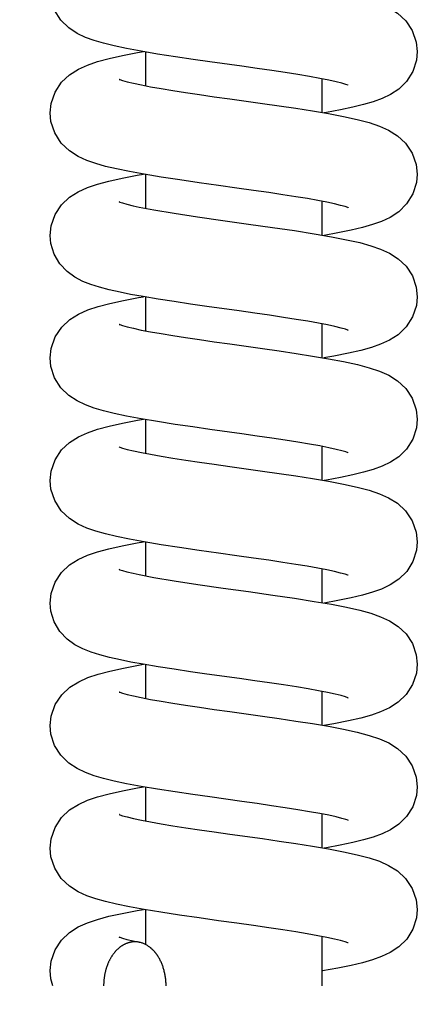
# Model space of a CAD drawing. Header units: millimetres. Extents: x 132157 to 155303, y 33763 to 45643.
# Tile 72 of 256: x 140698 to 140717, y 40535 to 40579. Entities that reach past the tile are written whole.
import ezdxf

# ---------------------------------------------------------------- set-up
doc = ezdxf.new("R2010")
doc.units = ezdxf.units.MM
doc.header["$LTSCALE"] = 20
doc.header["$PDMODE"] = 35
doc.header["$PDSIZE"] = 10
doc.linetypes.add('ČÁRKOVANÁ2', pattern=[9.525, 6.35, -3.175])
doc.layers.add('KOTY', color=7, linetype='Continuous')
doc.layers.add('PŘEJEZD', color=7, linetype='ČÁRKOVANÁ2')
doc.styles.get("Standard").update_dxf_attribs({"font": 'arial.ttf'})
doc.dimstyles.get("Standard").update_dxf_attribs({"dimscale": 20, "dimtxt": 3, "dimasz": 3, "dimexe": 1, "dimexo": 0, "dimgap": 1.5, "dimtad": 1, "dimdsep": 46, "dimtxsty": 'Standard', "dimcen": 0, "dimdle": 1, "dimclrd": 256, "dimclre": 256, "dimclrt": 256, "dimaunit": 1, "dimadec": 0, "dimazin": 0, "dimtfac": 0.6, "dimtmove": 0, "dimatfit": 3, "dimfxl": 0, "dimtolj": 1, "dimarcsym": 0})

# ---------------------------------------------------------------- blocks, each defined once
blk = doc.blocks.new('*D529')
at = {"layer": 'Defpoints', "color": 0, "ltscale": 0.5}
for p in [(139486.503, 40683.925), (140853.17, 40683.925), (140853.17, 40069.259)]:
    blk.add_point(p, dxfattribs=at)
at = {"layer": 'KOTY', "lineweight": -2, "ltscale": 0.5}
for p, q in [((140853.17, 40683.925), (139466.503, 40683.925)), ((139486.503, 40129.259), (139486.503, 40623.925)), ((140853.17, 40069.259), (139466.503, 40069.259))]:
    blk.add_line(p, q, dxfattribs=at)
at = {"layer": 'KOTY', "ltscale": 0.5}
for points in [[(139476.503, 40623.925), (139496.503, 40623.925), (139486.503, 40683.925)], [(139476.503, 40129.259), (139496.503, 40129.259), (139486.503, 40069.259)]]:
    blk.add_solid(points, dxfattribs=at)
at = {"layer": 'KOTY', "ltscale": 0.5, "insert": (139418.543, 40376.592), "char_height": 60, "attachment_point": 5, "rotation": 90}
blk.add_mtext('\\A1;TYČ 922', dxfattribs=at)

msp = doc.modelspace()

# ---------------------------------------------------------------- linework, layer by layer
at = {"layer": 'PŘEJEZD', "ltscale": 0.5}
for p, q in [((140704.1698, 40577.9774), (140704.1698, 40576.4469)), ((140712.1698, 40576.7644), (140712.1698, 40575.2334)), ((140704.1698, 40572.4214), (140704.1698, 40570.8929)), ((140712.1698, 40571.2089), (140712.1698, 40569.6777)), ((140704.1698, 40566.8663), (140704.1698, 40565.3362)), ((140712.1698, 40565.6536), (140712.1698, 40564.1228)), ((140704.1698, 40561.3114), (140704.1698, 40559.7809)), ((140712.1698, 40560.0984), (140712.1698, 40558.5674)), ((140704.1698, 40555.7554), (140704.1698, 40554.2269)), ((140712.1698, 40554.5429), (140712.1698, 40553.0117)), ((140704.1698, 40550.2003), (140704.1698, 40548.6702)), ((140712.1698, 40548.9876), (140712.1698, 40547.4568)), ((140704.1698, 40544.6454), (140704.1698, 40543.1149)), ((140712.1698, 40543.4324), (140712.1698, 40541.9014)), ((140704.1698, 40539.0894), (140704.1698, 40537.4957)), ((140712.1698, 40537.8769), (140712.1698, 40535.6369))]:
    msp.add_line(p, q, dxfattribs=at)
for points in [[(140709.4767, 40581.2003), (140710.2381, 40581.0912), (140710.999, 40580.9782), (140711.7479, 40580.8605), (140712.4724, 40580.7373), (140713.1592, 40580.607), (140713.7818, 40580.4703), (140714.3219, 40580.3272), (140714.787, 40580.1714), (140715.2046, 40579.9857), (140715.6056, 40579.7358), (140715.9751, 40579.3926), (140716.2733, 40578.9453), (140716.4567, 40578.4266), (140716.5031, 40577.9941)], [(140707.0896, 40577.5342), (140706.3214, 40577.6434), (140705.5193, 40577.7612), (140704.7158, 40577.8858), (140703.9638, 40578.012), (140703.303, 40578.1349), (140702.7397, 40578.2537), (140702.2569, 40578.3721), (140701.8324, 40578.4965), (140701.4397, 40578.6398), (140701.0576, 40578.8222), (140700.6777, 40579.0739), (140700.3226, 40579.424), (140700.04, 40579.875), (140699.8737, 40580.3854), (140699.8365, 40580.7723)], [(140699.8365, 40575.2165), (140699.8815, 40575.6421), (140700.0606, 40576.1564), (140700.3538, 40576.6023), (140700.7189, 40576.9468), (140701.1167, 40577.1985), (140701.5306, 40577.3853), (140701.9879, 40577.5407), (140702.5166, 40577.6827), (140703.1272, 40577.8185), (140703.8069, 40577.9488), (140704.0708, 40577.994)], [(140716.5031, 40577.9946), (140716.4644, 40577.5998), (140716.2962, 40577.0903), (140716.0151, 40576.6441), (140715.6636, 40576.2976), (140715.2859, 40576.0468), (140714.9027, 40575.8633), (140714.5036, 40575.7177), (140714.0659, 40575.5899), (140713.5706, 40575.4694), (140713.01, 40575.352), (140712.3864, 40575.2362), (140712.2695, 40575.2165)], [(140713.3663, 40576.4738), (140713.3593, 40576.4765), (140713.2648, 40576.5092), (140713.0811, 40576.5627), (140712.817, 40576.6288), (140712.4793, 40576.7032), (140712.0742, 40576.7833), (140711.6078, 40576.8675), (140711.0852, 40576.955), (140710.5114, 40577.0453), (140709.8921, 40577.1382), (140709.2336, 40577.2334), (140708.5427, 40577.331), (140707.0896, 40577.5342)], [(140702.9796, 40576.7342), (140702.9727, 40576.7374), (140702.9988, 40576.7276), (140703.1238, 40576.6867), (140703.3346, 40576.6284), (140703.6215, 40576.5595), (140703.9772, 40576.4839), (140704.3958, 40576.4035), (140704.8731, 40576.3193), (140705.405, 40576.2319), (140705.9875, 40576.1415), (140706.6159, 40576.0482), (140707.2849, 40575.9522), (140707.9883, 40575.8532), (140709.4702, 40575.6458)], [(140709.4702, 40575.6458), (140710.2313, 40575.5369), (140710.9921, 40575.4239), (140711.7406, 40575.3064), (140712.464, 40575.1834), (140713.1492, 40575.0537), (140713.7715, 40574.9175), (140714.3125, 40574.7747), (140714.7797, 40574.6189), (140715.1996, 40574.4329), (140715.6021, 40574.1831), (140715.9732, 40573.8395), (140716.2726, 40573.3915), (140716.4565, 40572.872), (140716.5031, 40572.4388)], [(140713.3595, 40570.9218), (140713.3663, 40570.9186), (140713.3447, 40570.9267), (140713.2266, 40570.9658), (140713.0221, 40571.023), (140712.7422, 40571.0908), (140712.3937, 40571.1655), (140711.9818, 40571.2452), (140711.511, 40571.3289), (140710.9852, 40571.4158), (140710.4056, 40571.5061), (140709.7692, 40571.6009), (140709.0732, 40571.7009), (140708.3145, 40571.8077), (140707.4835, 40571.9237), (140706.6017, 40572.0479), (140705.7161, 40572.1765), (140704.8719, 40572.3056), (140704.1064, 40572.4318), (140703.4341, 40572.554), (140702.8515, 40572.6734), (140702.348, 40572.7928), (140701.9064, 40572.9177), (140701.5021, 40573.0593), (140701.1082, 40573.2395), (140700.7132, 40573.491), (140700.3418, 40573.8453), (140700.0464, 40574.3061), (140699.8743, 40574.8268), (140699.8365, 40575.2169)], [(140699.8365, 40569.6611), (140699.882, 40570.0894), (140700.0619, 40570.6036), (140700.3547, 40571.0481), (140700.7187, 40571.3913), (140701.1151, 40571.6423), (140701.528, 40571.829), (140701.9823, 40571.9837), (140702.5051, 40572.1246), (140703.1082, 40572.2592), (140703.7817, 40572.3889), (140704.0698, 40572.4385)], [(140716.5031, 40572.4393), (140716.4674, 40572.0598), (140716.3031, 40571.5496), (140716.019, 40571.0935), (140715.6566, 40570.7368), (140715.2656, 40570.4802), (140714.8735, 40570.296), (140714.4682, 40570.151), (140714.0184, 40570.0221), (140713.4986, 40569.8981), (140712.8935, 40569.774), (140712.2682, 40569.6608)], [(140703.0035, 40571.1667), (140702.9736, 40571.1817), (140702.9958, 40571.1733), (140703.1148, 40571.1341), (140703.318, 40571.0773), (140703.5977, 40571.0096), (140703.875, 40570.9495)], [(140703.8755, 40570.9494), (140704.5386, 40570.8223), (140705.4621, 40570.6675), (140706.5303, 40570.5054), (140707.6794, 40570.3412), (140708.837, 40570.1794), (140709.9351, 40570.0243), (140710.9304, 40569.8779), (140711.8176, 40569.7385), (140712.6023, 40569.6032), (140713.2924, 40569.4689), (140713.8865, 40569.3341), (140714.3929, 40569.1952), (140714.8349, 40569.0421), (140715.2415, 40568.8556), (140715.6325, 40568.6048), (140715.9906, 40568.2637), (140716.2794, 40567.8226), (140716.4577, 40567.3112), (140716.5031, 40566.8835)], [(140703.4909, 40566.9878), (140703.0195, 40567.082), (140702.5214, 40567.1942), (140702.0835, 40567.3093), (140701.69, 40567.4339), (140701.3208, 40567.5803), (140700.9588, 40567.7687), (140700.6023, 40568.0256), (140700.2752, 40568.374), (140700.0194, 40568.8097), (140699.8696, 40569.2966), (140699.8365, 40569.6616)], [(140699.8365, 40564.1058), (140699.8831, 40564.5391), (140700.0665, 40565.0575), (140700.364, 40565.5036), (140700.7318, 40565.8459), (140701.131, 40566.0953), (140701.5465, 40566.2808), (140702.0088, 40566.4363), (140702.5461, 40566.5792), (140703.1663, 40566.7158)], [(140703.1663, 40566.7158), (140703.852, 40566.8462), (140704.0686, 40566.8831)], [(140706.9496, 40566.4432), (140706.2016, 40566.55), (140705.4614, 40566.6592), (140704.741, 40566.7711), (140704.0517, 40566.8859), (140703.4906, 40566.9879)], [(140716.5031, 40566.8839), (140716.4638, 40566.4859), (140716.2906, 40565.9679), (140715.9983, 40565.5129), (140715.631, 40565.1615), (140715.2364, 40564.9091), (140714.8371, 40564.7261), (140714.4167, 40564.5795), (140713.9404, 40564.4468), (140713.3781, 40564.3166), (140712.7167, 40564.1853), (140712.2667, 40564.1063)], [(140713.3511, 40565.3706), (140713.3632, 40565.3647), (140713.3504, 40565.3693), (140713.2395, 40565.4065), (140713.0411, 40565.4627), (140712.7659, 40565.53), (140712.4209, 40565.6046), (140712.0108, 40565.6845), (140711.5393, 40565.7687), (140711.0099, 40565.8565), (140710.4275, 40565.9475), (140709.7976, 40566.0414), (140709.1267, 40566.138), (140708.4226, 40566.2372), (140706.9496, 40566.4432)], [(140702.98, 40565.6233), (140702.973, 40565.6266), (140702.998, 40565.6172), (140703.1219, 40565.5766), (140703.3319, 40565.5184), (140703.6184, 40565.4496), (140703.9739, 40565.3739), (140704.3925, 40565.2934), (140704.8701, 40565.2091), (140705.4027, 40565.1216), (140705.9861, 40565.031), (140706.6157, 40564.9376), (140707.286, 40564.8414), (140707.9909, 40564.7422), (140709.4749, 40564.5345)], [(140709.4749, 40564.5345), (140710.2362, 40564.4255), (140710.997, 40564.3125), (140711.7458, 40564.1949), (140712.4703, 40564.0717), (140713.1573, 40563.9414), (140713.7802, 40563.8047), (140714.3207, 40563.6616), (140714.7862, 40563.5058), (140715.2041, 40563.32), (140715.6053, 40563.0701), (140715.975, 40562.7267), (140716.2734, 40562.2793), (140716.4567, 40561.7605), (140716.5031, 40561.3281)], [(140707.0888, 40560.8683), (140706.3204, 40560.9775), (140705.518, 40561.0954), (140704.7145, 40561.22), (140703.9628, 40561.3462), (140703.3022, 40561.4691), (140702.7392, 40561.5878), (140702.2566, 40561.7061), (140701.8322, 40561.8306), (140701.4395, 40561.9739), (140701.0575, 40562.1563), (140700.6776, 40562.408), (140700.3226, 40562.7581), (140700.04, 40563.2091), (140699.8736, 40563.7195), (140699.8365, 40564.1063)], [(140699.8365, 40558.5505), (140699.8815, 40558.9763), (140700.0607, 40559.4905), (140700.3538, 40559.9364), (140700.7189, 40560.2808), (140701.1166, 40560.5324), (140701.5304, 40560.7192), (140701.9876, 40560.8746), (140702.5158, 40561.0165), (140703.126, 40561.1522), (140703.8053, 40561.2825), (140704.0709, 40561.328)], [(140716.5031, 40561.3286), (140716.4644, 40560.9336), (140716.2961, 40560.424), (140716.0149, 40559.9777), (140715.6632, 40559.6313), (140715.2855, 40559.3805), (140714.9021, 40559.1971), (140714.5029, 40559.0515), (140714.065, 40558.9237), (140713.5695, 40558.8032), (140713.0088, 40558.6857), (140712.3851, 40558.57), (140712.2696, 40558.5505)], [(140713.3663, 40559.8078), (140713.3593, 40559.8105), (140713.2649, 40559.8432), (140713.0811, 40559.8967), (140712.8169, 40559.9628), (140712.479, 40560.0373), (140712.0739, 40560.1174), (140711.6073, 40560.2016), (140711.0846, 40560.2891), (140710.5108, 40560.3794), (140709.8915, 40560.4723), (140709.2329, 40560.5675), (140708.542, 40560.6651), (140707.0888, 40560.8683)], [(140702.9795, 40560.0682), (140702.9727, 40560.0714), (140702.9989, 40560.0615), (140703.124, 40560.0206), (140703.3349, 40559.9623), (140703.6219, 40559.8934), (140703.9777, 40559.8178), (140704.3964, 40559.7374), (140704.8738, 40559.6532), (140705.4058, 40559.5658), (140705.9883, 40559.4754), (140706.6168, 40559.3821), (140707.2857, 40559.2861), (140707.9891, 40559.1871), (140709.4711, 40558.9797)], [(140713.3596, 40554.2558), (140713.3663, 40554.2526), (140713.3446, 40554.2608), (140713.2263, 40554.2999), (140713.0217, 40554.3571), (140712.7417, 40554.4249), (140712.3931, 40554.4996), (140711.9811, 40554.5794), (140711.5102, 40554.663), (140710.9843, 40554.7499), (140710.4045, 40554.8403), (140709.7678, 40554.9351), (140709.0715, 40555.0352), (140708.3126, 40555.1419), (140707.4813, 40555.258), (140706.5994, 40555.3822), (140705.7139, 40555.5108), (140704.87, 40555.6399), (140704.1049, 40555.7661), (140703.433, 40555.8882), (140702.8507, 40556.0076), (140702.3475, 40556.127), (140701.906, 40556.2518), (140701.5018, 40556.3934), (140701.108, 40556.5736), (140700.713, 40556.8251), (140700.3418, 40557.1793), (140700.0464, 40557.6402), (140699.8743, 40558.1608), (140699.8365, 40558.5509)], [(140709.4711, 40558.9797), (140710.2323, 40558.8707), (140710.9932, 40558.7577), (140711.7417, 40558.6402), (140712.465, 40558.5173), (140713.1499, 40558.3875), (140713.7718, 40558.2514), (140714.3126, 40558.1086), (140714.7796, 40557.9529), (140715.1995, 40557.767), (140715.602, 40557.5172), (140715.973, 40557.1736), (140716.2725, 40556.7257), (140716.4565, 40556.2062), (140716.5031, 40555.7728)], [(140699.8365, 40552.9951), (140699.8821, 40553.4235), (140700.0619, 40553.9377), (140700.3548, 40554.3822), (140700.7187, 40554.7253), (140701.115, 40554.9762), (140701.5279, 40555.1629), (140701.982, 40555.3176), (140702.5044, 40555.4584), (140703.1072, 40555.593), (140703.7803, 40555.7226), (140704.0697, 40555.7725)], [(140716.5031, 40555.7733), (140716.4674, 40555.3939), (140716.3031, 40554.8837), (140716.0191, 40554.4276), (140715.6567, 40554.0709), (140715.2657, 40553.8143), (140714.8737, 40553.6301), (140714.4684, 40553.4851), (140714.0188, 40553.3562), (140713.4992, 40553.2322), (140712.8943, 40553.1082), (140712.2682, 40552.9948)], [(140703.0032, 40554.5009), (140702.9735, 40554.5157), (140702.9962, 40554.5072), (140703.1158, 40554.4678), (140703.3196, 40554.4109), (140703.6, 40554.3431), (140703.8779, 40554.2829)], [(140703.8784, 40554.2828), (140704.5418, 40554.1557), (140705.4655, 40554.0009), (140706.5337, 40553.8389), (140707.6826, 40553.6747), (140708.8399, 40553.513), (140709.9377, 40553.3579), (140710.9327, 40553.2116), (140711.8196, 40553.0721), (140712.6039, 40552.9369), (140713.2936, 40552.8026), (140713.8874, 40552.6679), (140714.3935, 40552.529), (140714.8355, 40552.3759), (140715.242, 40552.1893), (140715.633, 40551.9384), (140715.991, 40551.5972), (140716.2797, 40551.156), (140716.4577, 40550.6448), (140716.5031, 40550.2175)], [(140703.4947, 40550.3211), (140703.0227, 40550.4153), (140702.5239, 40550.5276), (140702.0855, 40550.6428), (140701.6917, 40550.7674), (140701.3221, 40550.9137), (140700.96, 40551.102), (140700.6032, 40551.3588), (140700.2758, 40551.7072), (140700.0197, 40552.1431), (140699.8696, 40552.6303), (140699.8365, 40552.9956)], [(140703.1682, 40550.0502), (140703.8541, 40550.1806), (140704.0685, 40550.2171)], [(140706.9532, 40549.7767), (140706.2054, 40549.8835), (140705.4653, 40549.9927), (140704.7449, 40550.1045), (140704.0556, 40550.2193), (140703.4944, 40550.3211)], [(140716.5031, 40550.2179), (140716.4637, 40549.8198), (140716.2905, 40549.3016), (140715.9981, 40548.8466), (140715.6307, 40548.4952), (140715.2361, 40548.2429), (140714.8368, 40548.06), (140714.4165, 40547.9135), (140713.9402, 40547.7807), (140713.378, 40547.6506), (140712.7165, 40547.5193), (140712.2667, 40547.4403)], [(140699.8365, 40547.4398), (140699.8831, 40547.873), (140700.0665, 40548.3914), (140700.364, 40548.8377), (140700.7321, 40549.1801), (140701.1315, 40549.4296), (140701.5473, 40549.6151), (140702.01, 40549.7706), (140702.5477, 40549.9136), (140703.1682, 40550.0502)], [(140713.351, 40548.7047), (140713.3631, 40548.6988), (140713.3505, 40548.7032), (140713.2399, 40548.7404), (140713.0418, 40548.7965), (140712.7668, 40548.8638), (140712.4221, 40548.9384), (140712.0122, 40549.0183), (140711.5409, 40549.1024), (140711.0119, 40549.1902), (140710.4297, 40549.2811), (140709.8001, 40549.375), (140709.1296, 40549.4716), (140708.4257, 40549.5708), (140706.9532, 40549.7767)], [(140702.98, 40548.9573), (140702.973, 40548.9606), (140702.998, 40548.9512), (140703.1219, 40548.9106), (140703.3319, 40548.8524), (140703.6183, 40548.7836), (140703.9737, 40548.7079), (140704.3922, 40548.6275), (140704.8697, 40548.5432), (140705.4021, 40548.4557), (140705.9853, 40548.3652), (140706.6147, 40548.2718), (140707.2849, 40548.1755), (140707.9896, 40548.0764), (140709.4732, 40547.8687)], [(140709.4732, 40547.8687), (140710.2343, 40547.7598), (140710.995, 40547.6468), (140711.7437, 40547.5292), (140712.4682, 40547.406), (140713.1553, 40547.2758), (140713.7786, 40547.1391), (140714.3195, 40546.9959), (140714.7853, 40546.8401), (140715.2035, 40546.6542), (140715.605, 40546.4043), (140715.9749, 40546.0608), (140716.2734, 40545.6132), (140716.4567, 40545.0943), (140716.5031, 40544.6621)], [(140707.088, 40544.2024), (140706.3193, 40544.3117), (140705.5168, 40544.4296), (140704.7132, 40544.5542), (140703.9617, 40544.6804), (140703.3014, 40544.8032), (140702.7386, 40544.922), (140702.2562, 40545.0402), (140701.8319, 40545.1647), (140701.4393, 40545.308), (140701.0573, 40545.4904), (140700.6775, 40545.7421), (140700.3225, 40546.0921), (140700.04, 40546.5431), (140699.8736, 40547.0535), (140699.8365, 40547.4403)], [(140699.8365, 40541.8845), (140699.8816, 40542.3104), (140700.0608, 40542.8247), (140700.3539, 40543.2705), (140700.7189, 40543.6148), (140701.1165, 40543.8663), (140701.5303, 40544.0532), (140701.9872, 40544.2085), (140702.5151, 40544.3504), (140703.1248, 40544.486), (140703.8037, 40544.6162), (140704.0709, 40544.662)], [(140716.5031, 40544.6626), (140716.4643, 40544.2675), (140716.296, 40543.7577), (140716.0146, 40543.3114), (140715.6628, 40542.965), (140715.285, 40542.7142), (140714.9016, 40542.5308), (140714.5022, 40542.3853), (140714.0641, 40542.2575), (140713.5684, 40542.137), (140713.0075, 40542.0195), (140712.3837, 40541.9037), (140712.2696, 40541.8845)], [(140713.3663, 40543.1418), (140713.3593, 40543.1445), (140713.2649, 40543.1772), (140713.0811, 40543.2307), (140712.8168, 40543.2969), (140712.4788, 40543.3713), (140712.0735, 40543.4515), (140711.6069, 40543.5357), (140711.0841, 40543.6232), (140710.5102, 40543.7135), (140709.8908, 40543.8064), (140709.2322, 40543.9016), (140708.5413, 40543.9993), (140707.088, 40544.2024)], [(140702.9795, 40543.4022), (140702.9727, 40543.4054), (140702.999, 40543.3955), (140703.1242, 40543.3546), (140703.3353, 40543.2962), (140703.6224, 40543.2273), (140703.9783, 40543.1517), (140704.3971, 40543.0713), (140704.8745, 40542.9871), (140705.4066, 40542.8996), (140705.9891, 40542.8092), (140706.6176, 40542.716), (140707.2865, 40542.62), (140707.99, 40542.521), (140709.472, 40542.3136)], [(140709.472, 40542.3136), (140710.2332, 40542.2046), (140710.9943, 40542.0916), (140711.7428, 40541.974), (140712.4659, 40541.8511), (140713.1505, 40541.7214), (140713.7721, 40541.5853), (140714.3126, 40541.4426), (140714.7796, 40541.2869), (140715.1994, 40541.101), (140715.6019, 40540.8513), (140715.9729, 40540.5078), (140716.2724, 40540.06), (140716.4564, 40539.5404), (140716.5031, 40539.1068)], [(140713.3597, 40537.5897), (140713.3664, 40537.5866), (140713.3444, 40537.5948), (140713.226, 40537.634), (140713.0213, 40537.6912), (140712.7412, 40537.759), (140712.3925, 40537.8338), (140711.9804, 40537.9135), (140711.5094, 40537.9971), (140710.9834, 40538.0841), (140710.4034, 40538.1745), (140709.7665, 40538.2693), (140709.0699, 40538.3694), (140708.3107, 40538.4762), (140707.4791, 40538.5923), (140706.5972, 40538.7165), (140705.7118, 40538.8451), (140704.8681, 40538.9742), (140704.1034, 40539.1003), (140703.4319, 40539.2224), (140702.8499, 40539.3418), (140702.347, 40539.4611), (140701.9057, 40539.5859), (140701.5015, 40539.7275), (140701.1077, 40539.9077), (140700.7129, 40540.1592), (140700.3417, 40540.5134), (140700.0464, 40540.9742), (140699.8743, 40541.4948), (140699.8365, 40541.8849)], [(140699.8365, 40536.3291), (140699.8821, 40536.7577), (140700.062, 40537.2718), (140700.3548, 40537.7162), (140700.7187, 40538.0593), (140701.1149, 40538.3102), (140701.5278, 40538.4969), (140701.9817, 40538.6515), (140702.5038, 40538.7923), (140703.1061, 40538.9268), (140703.7789, 40539.0564), (140704.0697, 40539.1065)], [(140716.5031, 40539.1073), (140716.4674, 40538.728), (140716.3032, 40538.2177), (140716.0192, 40537.7618), (140715.6569, 40537.405), (140715.2659, 40537.1484), (140714.874, 40536.9642), (140714.4687, 40536.8192), (140714.0192, 40536.6903), (140713.4997, 40536.5663), (140712.8951, 40536.4423), (140712.2012, 40536.3166), (140712.1698, 40536.3115)], [(140703.0028, 40537.8351), (140702.9733, 40537.8498), (140702.9966, 40537.8411), (140703.1168, 40537.8015), (140703.3212, 40537.7445), (140703.6023, 40537.6765), (140703.8808, 40537.6163)], [(140699.9564, 40535.6369), (140699.8697, 40535.964), (140699.8365, 40536.3296)]]:
    msp.add_lwpolyline(points, dxfattribs=at)
for points, knots in [([(140703.8808, 40537.6162), (140703.782, 40537.6365), (140703.5749, 40537.647), (140703.27, 40537.5648), (140702.987, 40537.3953), (140702.7363, 40537.1485), (140702.5327, 40536.8323), (140702.3811, 40536.4639), (140702.2865, 40536.0598), (140702.2641, 40535.7787), (140702.2641, 40535.6369)], [0, 0, 0, 0, 0.1045236, 0.2106384, 0.3224994, 0.4424601, 0.571798, 0.7093759, 0.8531288, 1, 1, 1, 1]), ([(140705.0988, 40535.6369), (140705.0988, 40535.8719), (140705.0397, 40536.3295), (140704.8286, 40536.8551), (140704.5807, 40537.1966), (140704.3073, 40537.4541), (140704.0533, 40537.581), (140703.8808, 40537.6162)], [0, 0, 0, 0, 0.2829073, 0.5490729, 0.6723632, 0.7880796, 1, 1, 1, 1])]:
    msp.add_open_spline(points, degree=3, knots=knots, dxfattribs=at)

# ---------------------------------------------------------------- dimensions: what is measured, and where the dimension line sits
at = {"layer": 'KOTY', "ltscale": 0.5}
dim = msp.add_linear_dim(base=(139486.5031, 40683.9255), p1=(140853.1698, 40069.2588), p2=(140853.1698, 40683.9255), angle=90, text='TYČ <>', dimstyle='Standard', override={"dimlfac": 1.5}, dxfattribs=at)
dim.commit()
dim.dimension.update_dxf_attribs({"geometry": '*D529', "text_midpoint": (139418.5427, 40376.5921)})

doc.saveas('drawing.dxf')
